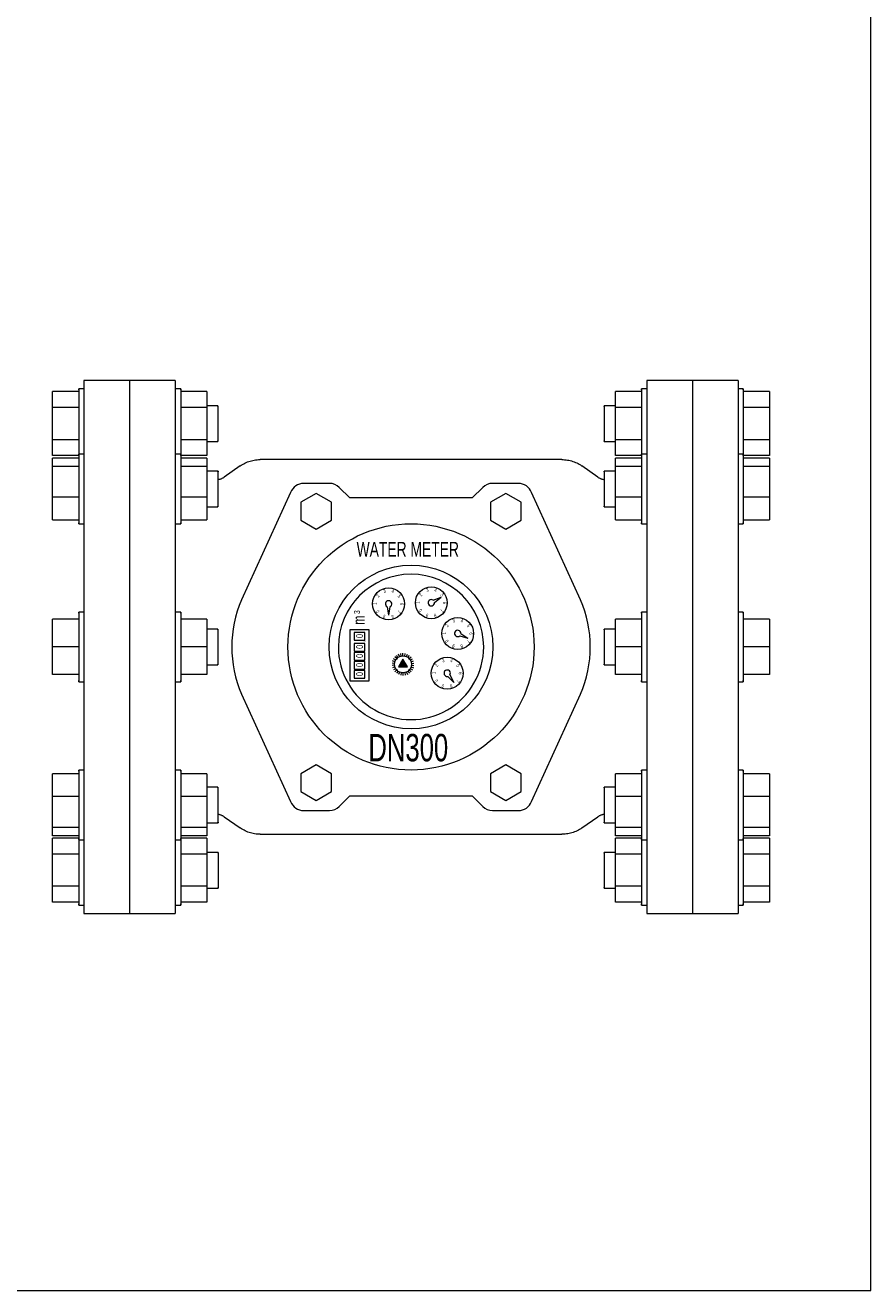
# Model space of a CAD drawing. Header units: millimetres. Extents: x 2339 to 23224, y 1509 to 18979.
# Tile 56 of 124: x 18274 to 19193, y 1509 to 2885. Entities that reach past the tile are written whole.
import ezdxf

# ---------------------------------------------------------------- set-up
doc = ezdxf.new("R2010")
doc.units = ezdxf.units.MM
doc.set_wipeout_variables(frame=1)
doc.layers.get('0').update_dxf_attribs({"lineweight": 0})
doc.styles.add('DISOCP', font='disocp.shx', dxfattribs={"width": 0.6})

# ---------------------------------------------------------------- blocks, each defined once
blk = doc.blocks.new('*U470')
blk.add_line((0, -0.94), (0, 0.94))
blk = doc.blocks.new('*U469')
at = {"lineweight": -2}
for p, rotation in [((-11.96, -9.07), 60.00000000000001), ((-11.09, -7.87), 48.00000000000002), ((-9.99, -6.88), 35.99999999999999), ((-8.71, -6.14), 24), ((-7.3, -5.68), 12.00000000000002), ((-4.35, -5.68), 348.0000000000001), ((-2.94, -6.14), 336.0000000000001), ((-1.66, -6.88), 324.0000000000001), ((-0.56, -7.87), 312.0000000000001), ((0.31, -9.07), 300.0000000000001), ((-12.87, -11.87), 84.00000000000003), ((-12.87, -13.35), 96), ((-12.56, -10.42), 72), ((-12.56, -14.8), 108), ((-11.96, -16.15), 120), ((-11.09, -17.35), 132), ((-9.99, -18.34), 144), ((-8.71, -19.08), 156.0000000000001), ((-2.94, -19.08), 204), ((-1.66, -18.34), 216), ((-0.56, -17.35), 228), ((0.31, -16.15), 240), ((0.91, -10.42), 288.0000000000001), ((0.91, -14.8), 252.0000000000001), ((1.22, -11.87), 276.0000000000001), ((1.22, -13.35), 264), ((-7.3, -19.54), 168.0000000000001), ((-5.83, -19.7), 180), ((-4.35, -19.54), 192)]:
    blk.add_blockref('*U470', p, dxfattribs=dict(at, rotation=rotation))
blk.add_blockref('*U470', (-5.83, -5.53), dxfattribs=at)
blk = doc.blocks.new('*U466')
blk.add_wipeout([(-171.15, -193.42), (-237.47, -193.42), (-237.47, -187.39), (-241.25, -187.39), (-241.25, -185.33), (-260.25, -185.33), (-260.25, 185.33), (-241.25, 185.33), (-241.25, 187.39), (-239.36, 187.39), (-237.47, 187.39), (-237.47, 193.42), (-171.15, 193.4), (-171.15, 187.39), (-167.21, 187.39), (-167.21, 185.33), (-148.36, 185.33), (-148.36, 175.03), (-140.14, 175.03), (-140.14, 149.19), (-148.36, 149.19), (-148.36, 127.55), (-140.14, 127.55), (-139.92, 121.59), (-136.86, 122.55), (-123.23, 131.94), (-109.48, 135.98), (112.52, 135.79), (118.44, 134.34), (127.78, 128.78), (135.61, 123.3), (140.06, 121.57), (140.14, 127.11), (148.36, 127.11), (148.36, 149.19), (140.14, 149.63), (140.14, 175.03), (148.37, 175.03), (148.37, 185.33), (167.22, 185.33), (167.22, 187.39), (171.15, 187.39), (171.15, 193.42), (237.47, 193.4), (237.47, 187.39), (241.25, 187.39), (241.25, 185.33), (260.25, 185.33), (260.25, -185.33), (241.25, -185.33), (241.25, -187.39), (237.47, -187.39), (237.47, -193.42), (171.15, -193.42), (171.15, -187.39), (167.22, -187.39), (167.22, -185.33), (148.37, -185.33), (148.37, -175.03), (140.14, -175.03), (140.14, -149.19), (148.37, -149.19), (148.37, -127.55), (140.14, -127.55), (140.12, -121.56), (137.23, -122.38), (133.5, -124.77), (121.48, -132.97), (117.26, -134.75), (112.8, -135.76), (109.48, -135.98), (-109.48, -135.98), (-116.02, -135.12), (-121.23, -133.1), (-127.43, -129.02), (-136.63, -122.67), (-139.86, -121.6), (-140.13, -127.11), (-148.36, -127.55), (-148.36, -149.19), (-140.14, -149.19), (-140.14, -174.58), (-148.36, -175.03), (-148.36, -185.33), (-167.21, -185.33), (-167.21, -187.39), (-171.15, -187.39)])
h = blk.add_hatch(color=256)
h.dxf.hatch_style = 1
h.paths.add_polyline_path([(-2.63, -14.45), (-5.83, -8.92), (-9.02, -14.45)])
for p, q in [((-204.31, 193.42), (-237.47, 193.42)), ((-171.15, 193.42), (-204.31, 193.42)), ((204.31, 193.42), (171.15, 193.42)), ((237.47, 193.42), (204.31, 193.42)), ((-260.25, 173.72), (-260.25, 185.33)), ((-241.25, 185.33), (-260.25, 185.33)), ((-237.47, 187.39), (-241.25, 187.39)), ((-167.21, 187.39), (-171.15, 187.39)), ((-148.36, 185.33), (-167.21, 185.33)), ((-148.36, 185.33), (-148.36, 173.72)), ((148.37, 173.72), (148.37, 185.33)), ((167.22, 185.33), (148.37, 185.33)), ((171.15, 187.39), (167.22, 187.39)), ((241.25, 187.39), (237.47, 187.39)), ((260.25, 185.33), (241.25, 185.33)), ((260.25, 185.33), (260.25, 173.72)), ((-140.14, 175.03), (-148.36, 175.03)), ((148.37, 175.03), (140.14, 175.03)), ((-260.25, 150.49), (-260.25, 173.72)), ((-241.25, 173.72), (-260.25, 173.72)), ((-148.36, 173.72), (-167.21, 173.72)), ((-148.36, 173.72), (-148.36, 150.49)), ((148.37, 150.49), (148.37, 173.72)), ((167.22, 173.72), (148.37, 173.72)), ((260.25, 173.72), (241.25, 173.72)), ((260.25, 173.72), (260.25, 150.49)), ((-260.25, 138.88), (-260.25, 150.49)), ((-260.25, 150.49), (-241.25, 150.49)), ((-167.21, 150.49), (-148.36, 150.49)), ((-148.36, 150.49), (-148.36, 138.88)), ((-148.36, 149.19), (-140.14, 149.19)), ((140.14, 149.19), (148.37, 149.19)), ((148.37, 138.88), (148.37, 150.49)), ((148.37, 150.49), (167.22, 150.49)), ((241.25, 150.49), (260.25, 150.49)), ((260.25, 150.49), (260.25, 138.88)), ((-241.25, 138.88), (-260.25, 138.88)), ((-237.47, 139.91), (-241.25, 139.91)), ((-167.21, 139.91), (-171.15, 139.91)), ((-148.36, 138.88), (-167.21, 138.88)), ((167.22, 138.88), (148.37, 138.88)), ((171.15, 139.91), (167.22, 139.91)), ((241.25, 139.91), (237.47, 139.91)), ((260.25, 138.88), (241.25, 138.88)), ((-260.25, 131.05), (-260.25, 137.06)), ((-241.25, 137.06), (-260.25, 137.06)), ((-260.25, 108.61), (-260.25, 131.05)), ((-241.25, 131.05), (-260.25, 131.05)), ((-148.36, 137.06), (-167.21, 137.06)), ((-148.36, 131.05), (-167.21, 131.05)), ((-148.36, 137.06), (-148.36, 131.05)), ((-148.36, 131.05), (-148.36, 108.61)), ((-124.07, 131.37), (-135.61, 123.3)), ((109.48, 135.98), (-109.48, 135.98)), ((135.61, 123.3), (124.08, 131.37)), ((148.37, 131.05), (148.37, 137.06)), ((167.22, 137.06), (148.37, 137.06)), ((148.37, 108.61), (148.37, 131.05)), ((167.22, 131.05), (148.37, 131.05)), ((260.25, 137.06), (241.25, 137.06)), ((260.25, 131.05), (241.25, 131.05)), ((260.25, 137.06), (260.25, 131.05)), ((260.25, 131.05), (260.25, 108.61)), ((-140.14, 127.55), (-148.36, 127.55)), ((-140.13, 127.55), (-148.36, 127.55)), ((148.37, 127.55), (140.14, 127.55)), ((148.37, 127.55), (140.14, 127.55)), ((-87.39, 112.16), (-123.05, 34.2)), ((-68.87, 111.46), (-80.08, 104.99)), ((-59.14, 118.74), (-78, 118.74)), ((-57.67, 104.99), (-68.87, 111.46)), ((-44.39, 108.13), (-52.07, 115.81)), ((52.07, 115.81), (44.39, 108.13)), ((68.87, 111.46), (57.67, 104.99)), ((78, 118.74), (59.14, 118.74)), ((80.08, 104.99), (68.87, 111.46)), ((123.05, 34.2), (87.4, 112.16)), ((-260.25, 92.19), (-260.25, 108.61)), ((-241.25, 108.61), (-260.25, 108.61)), ((-148.36, 108.61), (-167.21, 108.61)), ((-148.36, 108.61), (-148.36, 92.19)), ((-148.36, 101.71), (-140.14, 101.71)), ((-80.08, 104.99), (-80.08, 92.05)), ((-57.67, 92.05), (-57.67, 104.99)), ((44.39, 108.13), (-44.39, 108.13)), ((57.67, 104.99), (57.67, 92.05)), ((80.08, 92.05), (80.08, 104.99)), ((140.14, 101.71), (148.37, 101.71)), ((148.37, 92.19), (148.37, 108.61)), ((167.22, 108.61), (148.37, 108.61)), ((260.25, 108.61), (241.25, 108.61)), ((260.25, 108.61), (260.25, 92.19)), ((-260.25, 92.19), (-241.25, 92.19)), ((-167.21, 92.19), (-148.36, 92.19)), ((-80.08, 92.05), (-68.87, 85.59)), ((-68.87, 85.59), (-57.67, 92.05)), ((57.67, 92.05), (68.87, 85.59)), ((68.87, 85.59), (80.08, 92.05)), ((148.37, 92.19), (167.22, 92.19)), ((241.25, 92.19), (260.25, 92.19)), ((-241.25, 89.34), (-237.47, 89.34)), ((-171.15, 89.34), (-167.21, 89.34)), ((167.22, 89.34), (171.15, 89.34)), ((237.47, 89.34), (241.25, 89.34)), ((-17.31, 29.19), (-16.31, 23.08)), ((-15.32, 29.19), (-16.31, 23.08)), ((16.01, 33.98), (21.81, 36.17)), ((17.01, 32.26), (21.81, 36.17)), ((-260.25, 0), (-260.25, 20.11)), ((-241.25, 20.11), (-260.25, 20.11)), ((-237.47, 25.29), (-241.25, 25.29)), ((-167.21, 25.29), (-171.15, 25.29)), ((-148.36, 20.11), (-167.21, 20.11)), ((-148.36, 20.11), (-148.36, 0)), ((148.37, 0), (148.37, 20.11)), ((167.22, 20.11), (148.37, 20.11)), ((171.15, 25.29), (167.22, 25.29)), ((241.25, 25.29), (237.47, 25.29)), ((260.25, 20.11), (241.25, 20.11)), ((260.25, 20.11), (260.25, 0)), ((-140.14, 12.92), (-148.36, 12.92)), ((36.21, 9.8), (41.33, 6.31)), ((148.37, 12.92), (140.14, 12.92)), ((-148.36, 0), (-167.21, 0)), ((-148.36, 0), (-148.36, -20.11)), ((35.37, 8), (41.33, 6.31)), ((148.37, -20.11), (148.37, 0)), ((167.22, 0), (148.37, 0)), ((260.25, 0), (241.25, 0)), ((260.25, 0), (260.25, -20.11)), ((-260.25, -20.11), (-260.25, 0)), ((-241.25, 0), (-260.25, 0)), ((-5.83, -8.92), (-9.02, -14.45)), ((-2.63, -14.45), (-5.83, -8.92)), ((-148.36, -12.92), (-140.14, -12.92)), ((-9.02, -14.45), (-2.63, -14.45)), ((140.14, -12.92), (148.37, -12.92)), ((-241.25, -20.11), (-260.25, -20.11)), ((-241.25, -25.29), (-237.47, -25.29)), ((-171.15, -25.29), (-167.21, -25.29)), ((-148.36, -20.11), (-167.21, -20.11)), ((26.64, -21.34), (30.96, -25.78)), ((28.26, -20.2), (30.96, -25.78)), ((167.22, -20.11), (148.37, -20.11)), ((167.22, -25.29), (171.15, -25.29)), ((237.47, -25.29), (241.25, -25.29)), ((260.25, -20.11), (241.25, -20.11)), ((-123.05, -34.2), (-87.39, -112.16)), ((87.4, -112.16), (123.05, -34.2)), ((-237.47, -89.34), (-241.25, -89.34)), ((-167.21, -89.34), (-171.15, -89.34)), ((-68.87, -85.59), (-80.08, -92.05)), ((-57.67, -92.05), (-68.87, -85.59)), ((68.88, -85.59), (57.67, -92.05)), ((80.08, -92.05), (68.88, -85.59)), ((171.15, -89.34), (167.22, -89.34)), ((241.25, -89.34), (237.47, -89.34)), ((-260.25, -108.61), (-260.25, -92.19)), ((-241.25, -92.19), (-260.25, -92.19)), ((-148.36, -92.19), (-166.94, -92.19)), ((-148.36, -92.19), (-148.36, -108.61)), ((-80.08, -92.05), (-80.08, -104.99)), ((-57.67, -104.99), (-57.67, -92.05)), ((57.67, -92.05), (57.67, -104.99)), ((80.08, -104.99), (80.08, -92.05)), ((148.37, -108.61), (148.37, -92.19)), ((167.22, -92.19), (148.37, -92.19)), ((260.25, -92.19), (241.25, -92.19)), ((260.25, -92.19), (260.25, -108.61)), ((-260.25, -131.05), (-260.25, -108.61)), ((-241.25, -108.61), (-260.25, -108.61)), ((-148.36, -108.61), (-166.94, -108.61)), ((-140.14, -101.71), (-148.36, -101.71)), ((-148.36, -108.61), (-148.36, -131.05)), ((-80.08, -104.99), (-68.87, -111.46)), ((-68.87, -111.46), (-57.67, -104.99)), ((-52.07, -115.81), (-44.39, -108.13)), ((-44.39, -108.13), (44.39, -108.13)), ((44.39, -108.13), (52.07, -115.81)), ((57.67, -104.99), (68.88, -111.46)), ((68.88, -111.46), (80.08, -104.99)), ((148.37, -101.71), (140.14, -101.71)), ((148.37, -131.05), (148.37, -108.61)), ((167.22, -108.61), (148.37, -108.61)), ((260.25, -108.61), (241.25, -108.61)), ((260.25, -108.61), (260.25, -131.05)), ((-78, -118.74), (-59.14, -118.74)), ((59.14, -118.74), (78, -118.74)), ((-148.36, -127.55), (-140.14, -127.55)), ((-148.36, -127.55), (-140.13, -127.55)), ((-135.61, -123.3), (-124.07, -131.37)), ((124.08, -131.37), (135.61, -123.3)), ((140.14, -127.55), (148.37, -127.55)), ((140.14, -127.55), (148.37, -127.55)), ((-260.25, -137.06), (-260.25, -131.05)), ((-241.25, -131.05), (-260.25, -131.05)), ((-241.25, -137.06), (-260.25, -137.06)), ((-148.36, -131.05), (-167.21, -131.05)), ((-148.36, -137.06), (-167.21, -137.06)), ((-148.36, -131.05), (-148.36, -137.06)), ((-109.48, -135.98), (109.48, -135.98)), ((148.37, -137.06), (148.37, -131.05)), ((167.22, -131.05), (148.37, -131.05)), ((167.22, -137.06), (148.37, -137.06)), ((260.25, -131.05), (241.25, -131.05)), ((260.25, -137.06), (241.25, -137.06)), ((260.25, -131.05), (260.25, -137.06)), ((-260.25, -150.49), (-260.25, -138.88)), ((-241.25, -138.88), (-260.25, -138.88)), ((-241.25, -139.91), (-237.47, -139.91)), ((-171.15, -139.91), (-167.21, -139.91)), ((-148.36, -138.88), (-167.21, -138.88)), ((-148.36, -138.88), (-148.36, -150.49)), ((148.37, -150.49), (148.37, -138.88)), ((167.22, -138.88), (148.37, -138.88)), ((167.22, -139.91), (171.15, -139.91)), ((237.47, -139.91), (241.25, -139.91)), ((260.25, -138.88), (241.25, -138.88)), ((260.25, -138.88), (260.25, -150.49)), ((-260.25, -173.72), (-260.25, -150.49)), ((-241.24, -150.49), (-260.25, -150.49)), ((-148.36, -150.49), (-167.21, -150.49)), ((-140.13, -149.19), (-148.36, -149.19)), ((-148.36, -150.49), (-148.36, -173.72)), ((148.37, -149.19), (140.14, -149.19)), ((148.37, -173.72), (148.37, -150.49)), ((167.22, -150.49), (148.37, -150.49)), ((260.25, -150.49), (241.25, -150.49)), ((260.25, -150.49), (260.25, -173.72)), ((-260.25, -185.33), (-260.25, -173.72)), ((-241.24, -173.72), (-260.25, -173.72)), ((-148.36, -173.72), (-167.21, -173.72)), ((-148.36, -173.72), (-148.36, -185.33)), ((148.37, -185.33), (148.37, -173.72)), ((167.22, -173.72), (148.37, -173.72)), ((260.25, -173.72), (241.25, -173.72)), ((260.25, -173.72), (260.25, -185.33)), ((-148.36, -175.03), (-140.13, -175.03)), ((140.14, -175.03), (148.37, -175.03)), ((-241.24, -185.33), (-260.25, -185.33)), ((-241.24, -187.39), (-237.46, -187.39)), ((-171.15, -187.39), (-167.21, -187.39)), ((-148.36, -185.33), (-167.21, -185.33)), ((167.22, -185.33), (148.37, -185.33)), ((167.22, -187.39), (171.15, -187.39)), ((237.47, -187.39), (241.25, -187.39)), ((260.25, -185.33), (241.25, -185.33)), ((-237.46, -193.42), (-204.31, -193.42)), ((-204.31, -193.42), (-171.15, -193.42)), ((171.15, -193.42), (204.31, -193.42)), ((204.31, -193.42), (237.47, -193.42))]:
    blk.add_line(p, q)
at = {"flags": 128}
for points in [[(-124.07, 131.37), (-123.23, 131.94), (-122.36, 132.47), (-121.47, 132.97), (-120.57, 133.43), (-119.64, 133.86), (-118.7, 134.25), (-117.74, 134.6), (-116.78, 134.91), (-115.79, 135.18), (-114.8, 135.41), (-113.8, 135.61), (-112.8, 135.76), (-111.79, 135.87), (-110.77, 135.94), (-109.75, 135.97), (-109.48, 135.98)], [(109.48, 135.98), (110.5, 135.96), (111.51, 135.89), (112.52, 135.79), (113.53, 135.65), (114.53, 135.47), (115.53, 135.25), (116.51, 134.98), (117.48, 134.68), (118.44, 134.34), (119.39, 133.97), (120.32, 133.55), (121.23, 133.1), (122.12, 132.61), (123, 132.09), (123.85, 131.53), (124.08, 131.37)], [(-140.12, 121.56), (-139.72, 121.62), (-139.32, 121.69), (-138.93, 121.78), (-138.54, 121.89), (-138.16, 122.01), (-137.78, 122.14), (-137.41, 122.29), (-137.04, 122.46), (-136.68, 122.64), (-136.33, 122.83), (-135.99, 123.04), (-135.65, 123.27), (-135.61, 123.3)], [(135.61, 123.3), (135.94, 123.07), (136.29, 122.86), (136.64, 122.67), (136.99, 122.48), (137.36, 122.32), (137.73, 122.16), (138.11, 122.02), (138.49, 121.9), (138.88, 121.79), (139.27, 121.7), (139.67, 121.63), (140.06, 121.57)], [(-135.61, -123.3), (-135.94, -123.07), (-136.28, -122.86), (-136.63, -122.67), (-136.99, -122.48), (-137.36, -122.32), (-137.73, -122.16), (-138.11, -122.02), (-138.49, -121.9), (-138.88, -121.79), (-139.27, -121.7), (-139.66, -121.63), (-140.06, -121.57)], [(140.12, -121.56), (139.72, -121.62), (139.33, -121.69), (138.93, -121.78), (138.55, -121.89), (138.16, -122.01), (137.78, -122.14), (137.41, -122.29), (137.05, -122.46), (136.69, -122.64), (136.34, -122.83), (135.99, -123.04), (135.66, -123.26), (135.61, -123.3)], [(-109.48, -135.98), (-110.49, -135.96), (-111.51, -135.89), (-112.52, -135.79), (-113.53, -135.65), (-114.53, -135.47), (-115.53, -135.25), (-116.51, -134.98), (-117.48, -134.68), (-118.44, -134.34), (-119.39, -133.97), (-120.32, -133.55), (-121.23, -133.1), (-122.12, -132.61), (-122.99, -132.09), (-123.85, -131.53), (-124.07, -131.37)], [(124.08, -131.37), (123.23, -131.94), (122.36, -132.47), (121.48, -132.97), (120.57, -133.43), (119.64, -133.86), (118.7, -134.25), (117.75, -134.6), (116.78, -134.91), (115.8, -135.18), (114.81, -135.41), (113.81, -135.6), (112.8, -135.76), (111.79, -135.87), (110.77, -135.94), (109.76, -135.97), (109.48, -135.98)]]:
    blk.add_lwpolyline(points, dxfattribs=at)
for points in [[(-30.67, -24.86), (-44.15, -24.86), (-44.15, 12.55), (-30.67, 12.55)], [(-41.18, 4.89), (-33.64, 4.89), (-33.64, 10.42), (-41.18, 10.42)], [(-41.18, -2.95), (-33.64, -2.95), (-33.64, 2.59), (-41.18, 2.59)], [(-41.18, -9.54), (-33.64, -9.54), (-33.64, -4.01), (-41.18, -4.01)], [(-41.18, -16.14), (-33.64, -16.14), (-33.64, -10.61), (-41.18, -10.61)], [(-41.18, -22.74), (-33.64, -22.74), (-33.64, -17.2), (-41.18, -17.2)]]:
    blk.add_lwpolyline(points, close=True)
for centre, radius in [((0, 0), 89.37), ((0, 0), 59.38), ((-16.31, 31.28), 11.56), ((14.7, 32.07), 11.56), ((33.9, 9.78), 11.56), ((-5.83, -12.61), 6.14), ((26.25, -19.06), 11.56)]:
    blk.add_circle(centre, radius)
for centre, radius, start, end in [((-78, 108.74), 10, 90.00014, 160.00014), ((-59.14, 108.74), 10, 45.00014, 90.00014), ((59.14, 108.74), 10, 90.00014, 135.00014), ((78, 108.74), 10, 20.00014, 90.00014), ((0, 0), 52.76, 0.00014, 180.00014), ((-44.08, 0), 86.06, 156.58244, 203.41784), ((-16.31, 31.28), 2.31, 293.38152, 244.57877), ((14.7, 32.07), 2.31, 53.38152, 4.57877), ((44.08, 0), 86.06, 336.58244, 23.41784), ((33.9, 9.78), 2.31, 358.38152, 309.57877), ((0, 0), 52.76, 180.00014, 0.00014), ((26.25, -19.06), 2.31, 328.38152, 279.57877), ((-78, -108.74), 10, 200.00014, 270.00014), ((-59.14, -108.74), 10, 270.00014, 315.00014), ((59.14, -108.74), 10, 225.00014, 270.00014), ((78, -108.74), 10, 270.00014, 340.00014)]:
    blk.add_arc(centre, radius, start, end)
for centre, major_axis, start_param, end_param in [((-237.46, 0), (0, 193.42), 6.283185, 7.853982), ((-204.31, 0), (0, 193.42), 6.283185, 7.853982), ((-204.31, 0), (0, 193.42), 6.283185, 7.853982), ((-171.15, 0), (0, 193.42), 6.283185, 7.853982), ((171.15, 0), (0, 193.42), 6.283185, 7.853982), ((204.31, 0), (0, 193.42), 6.283185, 7.853982), ((204.31, 0), (0, 193.42), 6.283185, 7.853982), ((237.47, 0), (0, 193.42), 6.283185, 7.853982), ((-241.25, 162.11), (0, 25.29), 6.021385, 7.853982), ((-167.21, 162.11), (0, 25.29), 6.021385, 7.853982), ((167.22, 162.11), (0, 25.29), 6.021385, 7.853982), ((241.25, 162.11), (0, 25.29), 6.021385, 7.853982), ((-140.14, 162.11), (0, 12.92), 6.021385, 7.853982), ((140.14, 162.11), (0, 12.92), 6.021385, 7.853982), ((-241.25, 162.11), (0, 25.29), 1.570796, 2.737619), ((-167.21, 162.11), (0, 25.29), 1.570796, 2.737619), ((-140.14, 162.11), (0, 12.92), 1.570796, 3.403391), ((140.14, 162.11), (0, 12.92), 1.570796, 3.403391), ((167.22, 162.11), (0, 25.29), 1.570796, 2.737619), ((241.25, 162.11), (0, 25.29), 1.570796, 2.737619), ((-241.25, 114.63), (0, 25.29), 6.021385, 8.639379), ((-167.21, 114.63), (0, 25.29), 6.021385, 8.639379), ((167.22, 114.63), (0, 25.29), 6.021385, 8.639379), ((241.25, 114.63), (0, 25.29), 6.021385, 8.639379), ((-140.14, 114.63), (0, 12.92), 6.021385, 8.639379), ((140.14, 114.63), (0, 12.92), 6.021385, 8.639379), ((-140.13, 114.63), (0, 12.92), 6.021385, 6.544984), ((140.14, 114.63), (0, 12.92), 6.021385, 6.544984), ((-140.14, 114.63), (0, 12.92), 2.356194, 3.403391), ((140.14, 114.63), (0, 12.92), 2.356194, 3.403391), ((-241.25, 114.63), (0, 25.29), 2.356194, 3.403391), ((-167.21, 114.63), (0, 25.29), 2.356194, 3.403391), ((167.22, 114.63), (0, 25.29), 2.356194, 3.403391), ((241.25, 114.63), (0, 25.29), 2.356194, 3.403391), ((-241.25, 0), (0, 25.29), 6.021385, 6.283185), ((-241.25, 0), (0, 25.29), 6.283185, 9.424777), ((-167.21, 0), (0, 25.29), 6.283185, 9.424777), ((-167.21, 0), (0, 25.29), 6.021385, 6.283185), ((167.22, 0), (0, 25.29), 6.021385, 6.283185), ((167.22, 0), (0, 25.29), 6.283185, 9.424777), ((241.25, 0), (0, 25.29), 6.283185, 9.424777), ((241.25, 0), (0, 25.29), 6.021385, 6.283185), ((-140.14, 0), (0, 12.92), 6.283185, 9.424777), ((-140.14, 0), (0, 12.92), 6.021385, 6.283185), ((140.14, 0), (0, 12.92), 6.021385, 6.283185), ((140.14, 0), (0, 12.92), 6.283185, 9.424777), ((-171.15, 0), (0, 193.42), 1.570796, 3.141592), ((171.15, 0), (0, 193.42), 1.570796, 3.141592), ((204.31, 0), (0, 193.42), 1.570796, 3.141592), ((204.31, 0), (0, 193.42), 1.570796, 3.141592), ((237.47, 0), (0, 193.42), 1.570796, 3.141592), ((-237.46, 0), (0, 193.42), 1.570796, 3.141592), ((-204.31, 0), (0, 193.42), 1.570796, 3.141592), ((-204.31, 0), (0, 193.42), 1.570796, 3.141592), ((-140.14, 0), (0, 12.92), 3.141592, 3.403391), ((140.14, 0), (0, 12.92), 3.141592, 3.403391), ((-241.25, 0), (0, 25.29), 3.141592, 3.403391), ((-167.21, 0), (0, 25.29), 3.141592, 3.403391), ((167.22, 0), (0, 25.29), 3.141592, 3.403391), ((241.25, 0), (0, 25.29), 3.141592, 3.403391), ((-241.25, -114.63), (0, 25.29), 6.021385, 7.068583), ((-167.21, -114.63), (0, 25.29), 6.021385, 7.068583), ((167.22, -114.63), (0, 25.29), 6.021385, 7.068583), ((241.25, -114.63), (0, 25.29), 6.021385, 7.068583), ((-241.25, -114.63), (0, 25.29), 0.785398, 3.403391), ((-167.21, -114.63), (0, 25.29), 0.785398, 3.403391), ((-140.14, -114.63), (0, 12.92), 6.021385, 7.068583), ((140.14, -114.63), (0, 12.92), 6.021385, 7.068583), ((167.22, -114.63), (0, 25.29), 0.785398, 3.403391), ((241.25, -114.63), (0, 25.29), 0.785398, 3.403391), ((-140.14, -114.63), (0, 12.92), 0.785398, 3.403391), ((140.14, -114.63), (0, 12.92), 0.785398, 3.403391), ((-140.13, -114.63), (0, 12.92), 2.879793, 3.403391), ((140.14, -114.63), (0, 12.92), 2.879793, 3.403391), ((-241.24, -162.11), (0, 25.29), 0.403972, 1.570796), ((-167.21, -162.11), (0, 25.29), 0.403972, 1.570796), ((167.22, -162.11), (0, 25.29), 0.403972, 1.570796), ((241.25, -162.1), (0, 25.29), 0.403972, 1.570796), ((-140.13, -162.11), (0, 12.92), 6.021385, 7.853982), ((140.14, -162.11), (0, 12.92), 6.021385, 7.853982), ((-241.24, -162.11), (0, 25.29), 1.570796, 3.403391), ((-167.21, -162.11), (0, 25.29), 1.570796, 3.403391), ((-140.13, -162.11), (0, 12.92), 1.570796, 3.403391), ((140.14, -162.11), (0, 12.92), 1.570796, 3.403391), ((167.22, -162.11), (0, 25.29), 1.570796, 3.403391), ((241.25, -162.1), (0, 25.29), 1.570796, 3.403391)]:
    blk.add_ellipse(centre, major_axis=major_axis, ratio=0.000004, start_param=start_param, end_param=end_param)
blk.add_blockref('*U469', (0, 0))
at = {"style": 'DISOCP', "width": 0.7}
for s, height, p in [('WATER METER', 10.7469, (-39.52, 65.52)), ('DN300', 19.902, (-30.99, -83.02))]:
    blk.add_text(s, height=height, dxfattribs=at).set_placement(p)
for s, height, rotation, p in [('2', 2.57, 54, (-23.56, 35.66)), ('3', 2.57, 18, (-19.6, 39.08)), ('4', 2.57, 342, (-14.39, 39.52)), ('5', 2.57, 306, (-9.92, 36.82)), ('2', 2.57, 54, (7.46, 36.45)), ('3', 2.57, 18, (11.41, 39.87)), ('4', 2.57, 342, (16.62, 40.31)), ('5', 2.57, 306, (21.1, 37.61)), ('1', 2.57, 90, (-24.74, 30.56)), ('6', 2.57, 270, (-7.88, 32)), ('1', 2.57, 90, (6.27, 31.35)), ('6', 2.57, 270, (23.13, 32.79)), ('3', 4.29, 90, (-37.14, 23.84)), ('m', 8.58, 90, (-33.56, 16.1)), ('0', 2.57, 126, (-22.71, 25.75)), ('9', 2.57, 162, (-18.24, 23.04)), ('8', 2.57, 198, (-13.03, 23.49)), ('7', 2.57, 234, (-9.07, 26.91)), ('0', 2.57, 126, (8.3, 26.54)), ('9', 2.57, 162, (12.78, 23.83)), ('8', 2.57, 198, (17.99, 24.28)), ('7', 2.57, 234, (21.94, 27.7)), ('3', 2.57, 18, (30.61, 17.57)), ('4', 2.57, 342, (35.82, 18.02)), ('1', 2.57, 90, (25.47, 9.06)), ('2', 2.57, 54, (26.66, 14.15)), ('5', 2.57, 306, (40.3, 15.31)), ('6', 2.57, 270, (42.33, 10.5)), ('0', 4.94, 90, (-34.89, 6.47)), ('0', 4.94, 90, (-34.89, -1.37)), (',', 4.29, 90, (-33.63, 3.55)), ('0', 2.57, 126, (27.5, 4.24)), ('9', 2.57, 162, (31.98, 1.54)), ('8', 2.57, 198, (37.19, 1.98)), ('7', 2.57, 234, (41.14, 5.4)), ('0', 4.94, 90, (-34.89, -7.96)), ('3', 2.57, 18, (22.96, -11.26)), ('4', 2.57, 342, (28.17, -10.82)), ('0', 4.94, 90, (-34.89, -14.56)), ('2', 2.57, 54, (19.01, -14.68)), ('5', 2.57, 306, (32.65, -13.52)), ('0', 4.94, 90, (-34.89, -21.16)), ('1', 2.57, 90, (17.82, -19.78)), ('0', 2.57, 126, (19.85, -24.59)), ('9', 2.57, 162, (24.33, -27.3)), ('8', 2.57, 198, (29.54, -26.85)), ('7', 2.57, 234, (33.49, -23.43)), ('6', 2.57, 270, (34.68, -18.34))]:
    blk.add_text(s, height=height, rotation=rotation, dxfattribs=at).set_placement(p)

msp = doc.modelspace()

# ---------------------------------------------------------------- linework, layer by layer
for p, q in [((19193.1, 1508.9), (19193.1, 16868.4)), ((2339.1, 1508.9), (19193.1, 1508.9))]:
    msp.add_line(p, q)

# ---------------------------------------------------------------- block references
at = {"xscale": 1.498235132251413, "yscale": 1.498235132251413, "zscale": 1.498235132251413, "rotation": 359.9998315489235}
msp.add_blockref('*U466', (18693.1, 2208.9), dxfattribs=at)

doc.saveas('drawing.dxf')
